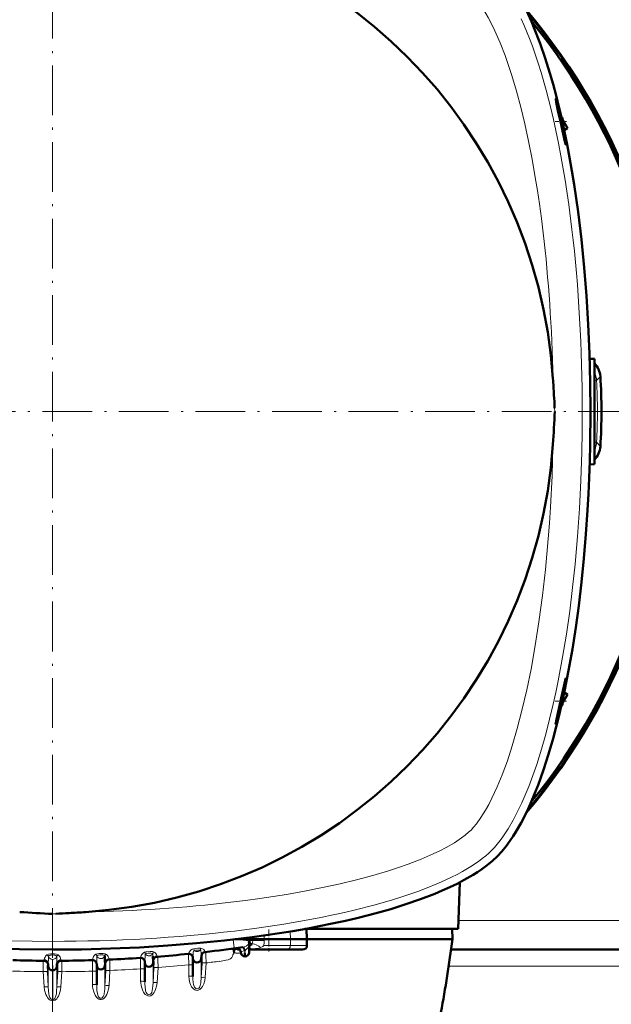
# Model space of a CAD drawing. Extents: x -1768 to 2122, y -1729 to 686.
# Tile 32 of 71: x 389 to 532, y -1387 to -1149. Entities that reach past the tile are written whole.
import ezdxf

# ---------------------------------------------------------------- set-up
doc = ezdxf.new("R2010")
doc.units = 0
doc.linetypes.add('DASHDOT', pattern=[18.5, 12, -3, 0.5, -3])

msp = doc.modelspace()

# ---------------------------------------------------------------- linework, layer by layer
at = {"color": 7, "linetype": 'DASHDOT', "lineweight": 18}
for p, q in [((396.56, -1086.09), (396.56, -1401.18)), ((554.1, -1243.64), (239.01, -1243.64))]:
    msp.add_line(p, q, dxfattribs=at)
at = {"color": 7, "lineweight": 18}
for p, q in [((518.25, -1168.42), (518.25, -1168.91)), ((527.56, -1236.21), (528.02, -1236.18)), ((528.94, -1235.16), (528.02, -1236.18)), ((517.89, -1242.85), (517.93, -1243.63)), ((524.56, -1243.7), (524.56, -1243.58)), ((527.56, -1251.07), (528.02, -1251.1)), ((528.94, -1252.11), (528.02, -1251.1)), ((518.25, -1318.86), (518.25, -1318.36)), ((397.35, -1364.97), (396.56, -1365.01)), ((588.03, -1366.64), (494.63, -1366.64)), ((454.01, -1369.26), (454.05, -1371.14)), ((396.5, -1371.64), (396.62, -1371.64)), ((444.67, -1372.2), (444.57, -1372.15)), ((444.67, -1372.2), (444.72, -1372.21)), ((447.72, -1371.14), (447.71, -1370.22)), ((447.71, -1371.59), (447.72, -1371.49)), ((447.72, -1371.49), (447.72, -1371.14)), ((454.02, -1372.66), (454.05, -1371.14)), ((440.82, -1373.59), (441.75, -1373.56)), ((442.78, -1373), (442.8, -1372.99)), ((443.03, -1373.84), (443.07, -1373.83)), ((443.05, -1374.41), (443.03, -1373.84)), ((443.05, -1374.41), (443.07, -1373.83)), ((444.07, -1373.47), (444.11, -1373.49)), ((444.07, -1373.49), (444.11, -1373.49)), ((444.11, -1373.49), (444.58, -1373.47)), ((447.6, -1372.66), (454.02, -1372.66)), ((454.02, -1372.66), (458.04, -1372.66)), ((395.52, -1377.71), (395.52, -1376.94)), ((397.59, -1377.71), (397.59, -1376.94)), ((406.19, -1376.14), (406.19, -1376.19)), ((409.21, -1377.5), (409.21, -1376.68)), ((409.42, -1376.97), (409.25, -1376.98)), ((409.25, -1376.98), (409.25, -1376.98)), ((417.78, -1375.63), (417.78, -1375.64)), ((420.84, -1376.88), (420.84, -1376.04)), ((420.84, -1376.88), (420.84, -1381.64)), ((420.88, -1376.28), (420.87, -1376.28)), ((421.04, -1376.26), (420.88, -1376.28)), ((430.47, -1375.66), (430.47, -1375.63)), ((432.46, -1375.83), (432.46, -1374.99)), ((432.46, -1375.83), (432.46, -1380.4)), ((432.67, -1376.9), (432.46, -1380.4)), ((432.51, -1375.15), (432.5, -1375.15)), ((432.67, -1375.13), (432.51, -1375.15)), ((433.67, -1376.85), (433.46, -1380.34)), ((437.27, -1376.42), (436.89, -1376.47)), ((394.32, -1378.96), (394.53, -1382.59)), ((395.31, -1379.02), (395.52, -1382.65)), ((395.32, -1377.26), (395.48, -1377.26)), ((395.49, -1377.26), (395.5, -1377.26)), ((395.52, -1377.71), (395.52, -1382.65)), ((396.53, -1385.69), (396.53, -1378.64)), ((396.58, -1385.69), (396.59, -1378.64)), ((397.59, -1377.71), (397.59, -1382.65)), ((397.8, -1379.02), (397.59, -1382.65)), ((397.63, -1377.26), (397.62, -1377.26)), ((397.62, -1377.26), (397.62, -1377.26)), ((397.79, -1377.26), (397.63, -1377.26)), ((398.8, -1378.96), (398.58, -1382.59)), ((406.22, -1382.02), (406.22, -1378.83)), ((409.21, -1377.5), (409.21, -1382.39)), ((409.43, -1378.73), (409.21, -1382.39)), ((410.42, -1378.68), (410.21, -1382.34)), ((417.84, -1381.28), (417.84, -1378.28)), ((421.05, -1378.03), (420.84, -1381.64)), ((422.05, -1377.97), (421.83, -1381.59)), ((429.47, -1380.05), (429.47, -1377.31)), ((596.57, -1377.64), (492.29, -1377.64)), ((433.45, -1380.39), (433.46, -1380.34)), ((396.53, -1385.69), (396.58, -1385.69))]:
    msp.add_line(p, q, dxfattribs=at)
at = {"color": 7, "linetype": 'DASHDOT', "lineweight": 18, "ltscale": 0.070773}
msp.add_line((518.02, -1173.64), (520.85, -1173.64), dxfattribs=at)
at = {"color": 7, "lineweight": 50}
for p, q in [((519.82, -1172.65), (519.53, -1172.63)), ((519.82, -1172.65), (519.82, -1173.9)), ((519.82, -1173.13), (521.03, -1175.24)), ((520.21, -1175.71), (521.03, -1175.24)), ((521.03, -1175.24), (520.22, -1175.75)), ((526.36, -1230.91), (527.56, -1230.96)), ((527.56, -1243.64), (527.56, -1230.96)), ((526.55, -1243.64), (526.56, -1243.64)), ((526.56, -1243.54), (526.56, -1243.64)), ((526.56, -1243.64), (526.56, -1243.74)), ((527.56, -1256.39), (527.56, -1243.64)), ((527.56, -1256.39), (526.35, -1256.45)), ((519.82, -1314.14), (521.03, -1312.04)), ((520.21, -1311.57), (521.03, -1312.04)), ((521.03, -1312.04), (520.22, -1311.52)), ((519.82, -1314.63), (519.53, -1314.65)), ((519.82, -1314.63), (519.82, -1313.38)), ((494.95, -1357.4), (494.56, -1368.65)), ((494.56, -1368.65), (457.53, -1368.65)), ((457.98, -1371.14), (457.94, -1368.65)), ((493.14, -1368.65), (493.21, -1371.14)), ((440.68, -1371.14), (443.31, -1371.14)), ((443.31, -1371.14), (444.16, -1371.14)), ((444.14, -1371.57), (444.05, -1374.32)), ((444.14, -1371.57), (444.16, -1371.14)), ((444.15, -1370.71), (444.16, -1371.14)), ((447.72, -1371.14), (454.05, -1371.14)), ((454.05, -1371.14), (457.98, -1371.14)), ((493.21, -1371.14), (457.98, -1371.14)), ((457.98, -1371.14), (458.04, -1372.66)), ((440.82, -1373.59), (440.35, -1373.52)), ((441.82, -1373.64), (441.27, -1373.64)), ((442.05, -1374.32), (442.04, -1374.23)), ((443.05, -1375.29), (443.05, -1374.41)), ((444.56, -1373.64), (444.07, -1373.64)), ((453.15, -1373.64), (444.56, -1373.64)), ((456.96, -1373.64), (453.15, -1373.64)), ((587.89, -1373.64), (492.87, -1373.64)), ((409.21, -1377.5), (409.25, -1376.98)), ((418.84, -1376.63), (418.84, -1376.81)), ((418.84, -1376.81), (418.84, -1381.4)), ((420.84, -1376.88), (420.88, -1376.28)), ((430.47, -1375.66), (430.47, -1375.76)), ((430.47, -1375.76), (430.47, -1380.17)), ((432.46, -1375.83), (432.51, -1375.15)), ((395.52, -1377.71), (395.49, -1377.26)), ((397.59, -1377.71), (397.62, -1377.26)), ((407.22, -1377.12), (407.22, -1377.43)), ((407.22, -1377.43), (407.22, -1382.15))]:
    msp.add_line(p, q, dxfattribs=at)
at = {"color": 7, "linetype": 'DASHDOT', "lineweight": 18, "ltscale": 0.036058}
msp.add_line((527.68, -1243.64), (526.23, -1243.64), dxfattribs=at)
at = {"color": 7, "linetype": 'DASHDOT', "lineweight": 18, "ltscale": 0.071329}
msp.add_line((518.01, -1313.64), (520.87, -1313.64), dxfattribs=at)
at = {"color": 7, "linetype": 'DASHDOT', "lineweight": 18, "ltscale": 0.131476}
msp.add_line((448.86, -1368.82), (448.86, -1374.08), dxfattribs=at)
at = {"color": 7, "lineweight": 50}
for points in [[(504.04, -1136.16), (505.13, -1137.34), (506.17, -1138.6), (507.14, -1139.92), (507.83, -1140.95), (508.5, -1142), (509.73, -1144.15), (510.65, -1145.9), (511.49, -1147.65), (512.31, -1149.48), (513.06, -1151.26)], [(513.06, -1151.26), (514.4, -1154.73), (515.62, -1158.28), (516.75, -1161.89), (517.52, -1164.59), (518.24, -1167.3), (518.94, -1170.08), (519.59, -1172.86), (520.29, -1176.07)], [(518.25, -1168.42), (518.16, -1168.19), (518.15, -1168.17), (518.15, -1168.17), (518.14, -1168.17), (518.14, -1168.17)], [(518.14, -1168.17), (518.14, -1168.17), (518.14, -1168.18), (518.14, -1168.26), (518.25, -1168.91)], [(518.25, -1168.42), (518.49, -1169.23), (518.81, -1170.39), (519.59, -1173.64)], [(519.29, -1173.64), (518.68, -1170.91), (518.25, -1168.91)], [(520.6, -1179.2), (520.6, -1179.2), (520.59, -1179.19), (520.55, -1179.11), (520.37, -1178.42), (519.79, -1175.86), (519.29, -1173.64)], [(519.59, -1173.64), (520.12, -1176.18), (520.39, -1177.61), (520.59, -1178.96), (520.61, -1179.18), (520.61, -1179.2), (520.6, -1179.2), (520.6, -1179.2), (520.6, -1179.2)], [(520.29, -1176.07), (520.91, -1179.17), (521.5, -1182.31), (522.07, -1185.55), (522.6, -1188.83), (523.54, -1195.41), (524.35, -1202.1), (525.03, -1208.88), (525.58, -1215.74), (526.01, -1222.67), (526.31, -1229.62), (526.5, -1236.61), (526.56, -1243.64)], [(526.56, -1243.64), (526.48, -1251.62), (526.38, -1255.64), (526.24, -1259.64), (526.07, -1263.55), (525.85, -1267.45), (525.45, -1273.32), (524.97, -1279.14), (524.38, -1284.9), (523.71, -1290.6), (522.99, -1295.87), (522.18, -1301.08), (521.28, -1306.19), (520.29, -1311.21)], [(520.6, -1308.07), (520.6, -1308.07), (520.59, -1308.07), (520.59, -1308.08), (520.58, -1308.09), (520.54, -1308.22), (520.26, -1309.32), (519.29, -1313.64)], [(519.59, -1313.64), (520.11, -1311.12), (520.55, -1308.68), (520.61, -1308.14), (520.61, -1308.09), (520.6, -1308.08), (520.6, -1308.07), (520.6, -1308.07), (520.6, -1308.07)], [(520.29, -1311.21), (519.66, -1314.1), (518.98, -1317.02), (518.28, -1319.84), (517.53, -1322.66), (516.42, -1326.46), (515.22, -1330.21), (513.9, -1333.89), (513.06, -1336.02)], [(519.29, -1313.64), (518.32, -1318.05), (518.25, -1318.36)], [(518.25, -1318.86), (518.68, -1317.39), (519.12, -1315.66), (519.59, -1313.64)], [(518.14, -1319.11), (518.14, -1319.11), (518.14, -1319.1), (518.13, -1319.07), (518.16, -1318.84), (518.25, -1318.36)], [(518.25, -1318.86), (518.16, -1319.09), (518.15, -1319.1), (518.15, -1319.11), (518.14, -1319.11), (518.14, -1319.11)], [(513.06, -1336.02), (512.31, -1337.8), (511.49, -1339.62), (510.67, -1341.33), (509.79, -1343.03), (508.54, -1345.21), (507.87, -1346.27), (507.17, -1347.31), (506.19, -1348.65), (505.15, -1349.93), (504.04, -1351.12)], [(504.04, -1351.12), (502.86, -1352.22), (501.6, -1353.25), (500.27, -1354.22), (499.25, -1354.91), (498.2, -1355.58), (496.04, -1356.82), (494.3, -1357.73), (492.54, -1358.58), (490.72, -1359.39), (488.94, -1360.14)], [(488.94, -1360.14), (485.47, -1361.48), (481.92, -1362.7), (478.31, -1363.83), (475.61, -1364.6), (472.89, -1365.33), (470.11, -1366.02), (467.34, -1366.67), (464.13, -1367.37)], [(396.56, -1373.64), (388.57, -1373.56), (384.56, -1373.46), (380.56, -1373.32), (376.64, -1373.15), (372.75, -1372.93), (366.88, -1372.54), (361.06, -1372.05), (355.3, -1371.47), (349.6, -1370.79), (344.32, -1370.07), (339.12, -1369.26), (334, -1368.36), (328.99, -1367.37)], [(464.13, -1367.37), (461.02, -1367.99), (457.88, -1368.58), (454.64, -1369.15), (451.37, -1369.68), (444.79, -1370.62), (438.1, -1371.43), (431.31, -1372.11), (424.45, -1372.67), (417.53, -1373.09), (410.57, -1373.4), (403.58, -1373.58), (396.56, -1373.64)], [(444.16, -1371.14), (444.16, -1371.14), (444.59, -1371.13), (447.72, -1371.14)], [(439.8, -1373.43), (440.15, -1373.46), (440.35, -1373.52)], [(440.35, -1373.52), (440.35, -1373.63), (440.38, -1373.88), (440.44, -1374.38)], [(409.21, -1376.68), (409.18, -1375.6), (409.17, -1375.26), (409.16, -1375.14)]]:
    msp.add_lwpolyline(points, dxfattribs=at)
at = {"color": 7, "lineweight": 18}
for points in [[(515.12, -1200.52), (514.68, -1197.02), (514.21, -1193.53), (513.73, -1190.31), (513.21, -1187.11), (512.44, -1182.72), (511.58, -1178.39), (510.65, -1174.13), (509.69, -1170.15), (508.65, -1166.27), (507.52, -1162.48), (506.73, -1160.05), (505.9, -1157.68), (504.71, -1154.6), (503.45, -1151.69), (502.67, -1150.05), (501.86, -1148.5), (500.73, -1146.54), (499.59, -1144.81), (498.89, -1143.89), (498.22, -1143.09), (497.68, -1142.52)], [(522.07, -1199.7), (521.29, -1193.69), (520.41, -1187.75), (519.4, -1181.88), (518.81, -1178.83), (518.19, -1175.81), (517.6, -1173.1), (516.97, -1170.42), (515.84, -1166.02), (514.62, -1161.73), (513.92, -1159.49), (513.19, -1157.3), (512.52, -1155.4), (511.82, -1153.54), (510.53, -1150.38), (509.81, -1148.77)], [(502.63, -1349.71), (503.32, -1348.98), (504.01, -1348.19), (504.69, -1347.32), (505.37, -1346.41), (506.66, -1344.45), (507.89, -1342.34), (508.95, -1340.31), (509.97, -1338.17), (510.93, -1335.96), (511.62, -1334.24), (512.29, -1332.49), (513.55, -1328.9), (514.72, -1325.19), (515.74, -1321.63), (516.68, -1318.01), (517.56, -1314.32), (518.18, -1311.53), (518.76, -1308.7), (519.83, -1302.98), (520.73, -1297.44), (521.53, -1291.85), (522.23, -1286.2), (522.83, -1280.52), (523.41, -1273.81), (523.87, -1267.06), (524.22, -1260.29), (524.44, -1253.5), (524.53, -1248.6), (524.56, -1243.7)], [(497.68, -1344.76), (498.31, -1344.08), (498.98, -1343.28), (500.08, -1341.74), (501.19, -1339.97), (501.98, -1338.56), (502.75, -1337.06), (504.01, -1334.34), (505.2, -1331.44), (506.47, -1328.01), (507.64, -1324.43), (508.87, -1320.21), (510, -1315.88), (511.15, -1310.92), (512.19, -1305.86), (513.21, -1300.19), (514.11, -1294.43), (514.95, -1288.14), (515.67, -1281.79), (516.03, -1278.11), (516.35, -1274.42), (516.63, -1270.6), (516.88, -1266.76), (517.26, -1259.18), (517.48, -1251.59)], [(439.67, -1362.2), (443.18, -1361.76), (446.66, -1361.29), (449.89, -1360.81), (453.09, -1360.29), (457.47, -1359.52), (461.8, -1358.67), (466.06, -1357.73), (470.04, -1356.77), (473.93, -1355.73), (477.71, -1354.6), (480.15, -1353.81), (482.52, -1352.98), (485.6, -1351.79), (488.51, -1350.53), (490.14, -1349.75), (491.69, -1348.95), (493.65, -1347.81), (495.38, -1346.67), (496.3, -1345.97), (497.1, -1345.3), (497.68, -1344.76)], [(440.5, -1369.15), (446.5, -1368.38), (452.44, -1367.49), (458.31, -1366.48), (461.36, -1365.89), (464.38, -1365.27), (467.09, -1364.68), (469.78, -1364.05), (474.17, -1362.92), (478.46, -1361.7), (480.7, -1361), (482.9, -1360.27), (484.8, -1359.6), (486.66, -1358.9), (489.82, -1357.61), (491.43, -1356.89), (492.99, -1356.15), (494.35, -1355.46), (495.66, -1354.75), (497.65, -1353.57), (499.5, -1352.33), (500.4, -1351.66), (501.25, -1350.97), (501.96, -1350.34), (502.63, -1349.71)], [(361.17, -1372.06), (367.81, -1372.66), (372.2, -1372.99), (376.53, -1373.25), (380.88, -1373.46), (385.18, -1373.6), (389.5, -1373.69), (393.73, -1373.72), (396.56, -1373.7)], [(386.69, -1371.52), (391.59, -1371.61), (396.5, -1371.64)], [(431.94, -1372.06), (425.31, -1372.66), (420.91, -1372.99), (416.59, -1373.25), (412.24, -1373.46), (407.93, -1373.6), (403.61, -1373.69), (399.38, -1373.72), (396.56, -1373.7)], [(440.17, -1371.2), (440.38, -1372.6), (440.46, -1373.13), (440.5, -1373.32), (440.51, -1373.33), (440.51, -1373.33)], [(443.34, -1371.47), (441.89, -1371.29), (441.05, -1371.22), (440.36, -1371.18)], [(442.8, -1372.99), (443.32, -1372.8), (443.72, -1372.52), (443.98, -1372.2), (444.02, -1372.1)], [(443.07, -1373.83), (443.43, -1373.54), (443.72, -1373.17), (443.88, -1372.85), (444, -1372.52), (444.1, -1372.03), (444.12, -1371.76)], [(444.14, -1371.57), (444.14, -1371.57), (444.14, -1371.57), (444.13, -1371.58), (444.1, -1371.58), (443.74, -1371.53), (443.34, -1371.47)], [(444.1, -1372.84), (444.13, -1372.64), (444.23, -1372.45), (444.38, -1372.28), (444.57, -1372.15)], [(444.1, -1372.79), (444.18, -1372.6), (444.3, -1372.43), (444.47, -1372.3), (444.67, -1372.2)], [(444.11, -1372.76), (444.46, -1372.66), (444.6, -1372.59), (444.68, -1372.5), (444.72, -1372.4), (444.72, -1372.3), (444.67, -1372.2)], [(444.14, -1371.57), (444.14, -1371.57), (444.16, -1371.75), (444.22, -1371.87), (444.38, -1372.04), (444.57, -1372.15)], [(444.72, -1372.21), (444.82, -1372.06), (444.88, -1371.89), (444.94, -1371.42)], [(444.72, -1372.21), (445.03, -1372.24), (445.34, -1372.31), (445.76, -1372.47), (446.39, -1372.82), (446.81, -1373.13)], [(395.21, -1374.9), (395.57, -1374.74), (396.12, -1374.64), (396.56, -1374.62)], [(397.91, -1374.9), (397.54, -1374.74), (396.99, -1374.64), (396.56, -1374.62)], [(407, -1374.77), (407.44, -1374.63), (407.82, -1374.56), (408.22, -1374.54), (408.77, -1374.55), (409.25, -1374.64), (409.46, -1374.72)], [(418.79, -1374.29), (418.56, -1374.39), (418.36, -1374.55), (418.14, -1374.8), (417.98, -1375.07), (417.87, -1375.31), (417.78, -1375.63)], [(420.95, -1374.18), (420.68, -1374.13), (420.11, -1374.1), (419.41, -1374.15), (419.09, -1374.21), (418.79, -1374.29)], [(419, -1374.71), (418.96, -1374.75), (418.94, -1374.79), (418.92, -1374.9), (418.91, -1375.13)], [(419.67, -1374.51), (419.31, -1374.58), (419.04, -1374.69), (419, -1374.71)], [(420.74, -1374.61), (420.63, -1374.55), (420.3, -1374.49), (419.98, -1374.48)], [(420.81, -1375.24), (420.8, -1374.93), (420.78, -1374.71), (420.76, -1374.64), (420.74, -1374.61)], [(421.77, -1375.17), (421.73, -1375.01), (421.66, -1374.81), (421.49, -1374.56), (421.26, -1374.33), (420.95, -1374.18)], [(430.68, -1373.43), (430.31, -1373.55), (429.99, -1373.77), (429.8, -1373.96), (429.65, -1374.16), (429.4, -1374.59), (429.37, -1374.66), (429.37, -1374.66), (429.37, -1374.67)], [(429.37, -1374.67), (429.37, -1374.67), (429.38, -1374.94), (429.47, -1377.31)], [(430.83, -1373.9), (430.7, -1373.94), (430.62, -1374.03), (430.57, -1374.24)], [(432.33, -1373.29), (431.69, -1373.29), (431.17, -1373.34), (430.68, -1373.43)], [(432.24, -1373.76), (431.94, -1373.74), (431.57, -1373.75), (431.17, -1373.81), (430.83, -1373.9)], [(432.46, -1374.99), (432.44, -1374.44), (432.4, -1373.95), (432.37, -1373.82), (432.34, -1373.78), (432.31, -1373.77), (432.24, -1373.76)], [(433.36, -1374.11), (433.27, -1373.87), (433.09, -1373.63), (432.83, -1373.43), (432.59, -1373.33), (432.33, -1373.29)], [(432.46, -1374.99), (432.5, -1374.8), (432.58, -1374.61), (432.7, -1374.45), (432.85, -1374.31), (433.03, -1374.21), (433.36, -1374.11)], [(433.36, -1374.11), (433.37, -1374.22), (433.38, -1374.23), (433.38, -1374.23), (433.38, -1374.23), (433.38, -1374.23)], [(433.55, -1374.21), (433.55, -1374.21), (433.55, -1374.21), (433.56, -1374.22), (433.56, -1374.23), (433.59, -1374.4), (433.63, -1375.04), (433.67, -1376.85)], [(440.44, -1374.38), (440.28, -1374.64), (440.15, -1374.92), (440.02, -1375.2)], [(442.84, -1373.91), (442.3, -1374.08), (442.12, -1374.16), (442.07, -1374.2), (442.05, -1374.21), (442.04, -1374.23), (442.04, -1374.23)], [(442.84, -1373.91), (442.7, -1373.33), (442.61, -1373.13), (442.56, -1373.07), (442.54, -1373.06), (442.51, -1373.05)], [(443.03, -1373.84), (442.81, -1373.1), (442.78, -1373.01), (442.78, -1373)], [(443.07, -1373.83), (442.84, -1373.09), (442.81, -1373.01), (442.8, -1372.99)], [(444.58, -1373.47), (445.6, -1373.39), (446.4, -1373.25), (446.81, -1373.13)], [(446.81, -1373.13), (447.23, -1372.96), (447.38, -1372.86), (447.6, -1372.66)], [(394.33, -1376.33), (394.33, -1376.33), (394.33, -1376.33), (394.33, -1376.34), (394.32, -1376.35), (394.3, -1376.54), (394.29, -1377.94), (394.32, -1378.96)], [(394.53, -1376.09), (394.51, -1376.3), (394.51, -1376.33), (394.51, -1376.33), (394.5, -1376.33)], [(394.53, -1376.09), (394.63, -1375.68), (394.74, -1375.43), (394.86, -1375.23), (395.02, -1375.05), (395.21, -1374.9)], [(395.52, -1376.94), (395.45, -1376.68), (395.3, -1376.44), (395.09, -1376.26), (394.82, -1376.14), (394.53, -1376.09)], [(395.52, -1376.94), (395.5, -1377.25), (395.5, -1377.26), (395.5, -1377.26), (395.5, -1377.26)], [(395.52, -1376.94), (395.55, -1375.93), (395.56, -1375.42), (395.57, -1375.31)], [(395.57, -1375.31), (395.66, -1375.14), (395.73, -1375.09), (395.92, -1375.01), (396.23, -1374.94), (396.56, -1374.92)], [(396.53, -1378.64), (396.54, -1376.27), (396.56, -1376)], [(397.55, -1375.31), (397.46, -1375.14), (397.38, -1375.09), (397.2, -1375.01), (396.89, -1374.94), (396.56, -1374.92)], [(396.59, -1378.64), (396.57, -1376.27), (396.56, -1376)], [(397.59, -1376.94), (397.56, -1375.93), (397.55, -1375.42), (397.55, -1375.31)], [(397.59, -1376.94), (397.66, -1376.68), (397.81, -1376.44), (398.03, -1376.26), (398.29, -1376.14), (398.58, -1376.09)], [(397.59, -1376.94), (397.61, -1377.25), (397.62, -1377.26), (397.62, -1377.26), (397.62, -1377.26)], [(398.58, -1376.09), (398.49, -1375.68), (398.37, -1375.43), (398.25, -1375.23), (398.1, -1375.05), (397.91, -1374.9)], [(398.58, -1376.09), (398.6, -1376.3), (398.61, -1376.33), (398.61, -1376.33), (398.61, -1376.33)], [(398.78, -1376.33), (398.78, -1376.33), (398.78, -1376.33), (398.79, -1376.34), (398.79, -1376.35), (398.81, -1376.54), (398.82, -1377.94), (398.8, -1378.96)], [(406.19, -1376.14), (406.26, -1375.78), (406.34, -1375.54), (406.48, -1375.28), (406.69, -1375), (407, -1374.77)], [(407.22, -1377.12), (407.19, -1376.89), (407.1, -1376.67), (406.97, -1376.48), (406.79, -1376.32), (406.58, -1376.21), (406.19, -1376.14)], [(407.24, -1376.26), (407.26, -1375.56), (407.27, -1375.28), (407.29, -1375.18)], [(407.29, -1375.18), (407.36, -1375.09), (407.59, -1374.96), (407.65, -1374.95)], [(407.65, -1374.95), (408.01, -1374.88), (408.42, -1374.86), (408.7, -1374.89), (408.93, -1374.95), (409.07, -1375.02), (409.16, -1375.14)], [(409.21, -1376.68), (409.26, -1376.49), (409.34, -1376.3), (409.47, -1376.14), (409.64, -1376.01), (409.83, -1375.91), (410.18, -1375.83)], [(409.21, -1376.68), (409.24, -1376.94), (409.24, -1376.97), (409.24, -1376.98), (409.25, -1376.98), (409.25, -1376.98)], [(409.42, -1376.97), (409.42, -1376.97), (409.42, -1376.97), (409.43, -1376.98), (409.43, -1377), (409.46, -1377.22), (409.44, -1378.43), (409.43, -1378.73)], [(410.18, -1375.83), (410.13, -1375.61), (410.03, -1375.34), (409.86, -1375.06), (409.62, -1374.82), (409.46, -1374.72)], [(410.18, -1375.83), (410.19, -1376.02), (410.2, -1376.05), (410.2, -1376.05), (410.2, -1376.05)], [(410.37, -1376.04), (410.37, -1376.04), (410.38, -1376.04), (410.38, -1376.05), (410.39, -1376.07), (410.41, -1376.25), (410.43, -1376.92), (410.42, -1378.68)], [(418.91, -1375.13), (418.85, -1376.37), (418.84, -1376.63)], [(420.84, -1376.04), (420.88, -1375.84), (420.96, -1375.66), (421.09, -1375.49), (421.25, -1375.36), (421.43, -1375.26), (421.77, -1375.17)], [(420.84, -1376.04), (420.86, -1376.25), (420.87, -1376.27), (420.87, -1376.28), (420.87, -1376.28)], [(421.04, -1376.26), (421.05, -1376.26), (421.05, -1376.27), (421.06, -1376.28), (421.06, -1376.3), (421.09, -1376.66), (421.05, -1378.03)], [(421.77, -1375.17), (421.79, -1375.33), (421.79, -1375.34), (421.79, -1375.35), (421.79, -1375.35), (421.79, -1375.35)], [(421.96, -1375.34), (421.96, -1375.34), (421.97, -1375.34), (421.97, -1375.34), (421.98, -1375.36), (422, -1375.51), (422.03, -1376.13), (422.05, -1377.97)], [(432.46, -1374.99), (432.49, -1375.13), (432.49, -1375.15), (432.5, -1375.15), (432.5, -1375.15), (432.5, -1375.15)], [(432.67, -1375.13), (432.67, -1375.14), (432.67, -1375.14), (432.68, -1375.14), (432.69, -1375.17), (432.71, -1375.48), (432.67, -1376.9)], [(432.67, -1376.9), (432.68, -1376.9), (432.7, -1376.88), (432.84, -1376.86), (433.08, -1376.84), (433.67, -1376.85)], [(440.02, -1375.2), (439.84, -1375.57), (439.7, -1375.74), (439.52, -1375.88), (439.32, -1375.97), (438.97, -1376.09), (438.45, -1376.21), (437.27, -1376.42)], [(395.31, -1379.02), (395.29, -1379), (395.2, -1378.98), (395.05, -1378.96), (394.32, -1378.96)], [(395.32, -1377.26), (395.32, -1377.26), (395.32, -1377.26), (395.31, -1377.27), (395.31, -1377.3), (395.28, -1377.59), (395.31, -1379.02)], [(397.79, -1377.26), (397.79, -1377.26), (397.8, -1377.26), (397.8, -1377.27), (397.81, -1377.3), (397.83, -1377.59), (397.8, -1379.02)], [(397.8, -1379.02), (397.82, -1379), (397.91, -1378.98), (398.06, -1378.96), (398.8, -1378.96)], [(409.43, -1378.73), (409.45, -1378.71), (409.54, -1378.69), (409.69, -1378.67), (410.42, -1378.68)], [(421.05, -1378.03), (421.06, -1378.02), (421.07, -1378.01), (421.16, -1377.99), (421.31, -1377.97), (422.05, -1377.97)], [(417.84, -1381.28), (417.85, -1381.64), (417.94, -1382.28), (418.09, -1382.91), (418.34, -1383.57), (418.5, -1383.89), (418.7, -1384.19), (418.94, -1384.45), (419.22, -1384.67), (419.55, -1384.82), (419.91, -1384.85), (420.27, -1384.77), (420.61, -1384.57), (420.89, -1384.3), (421.12, -1383.99), (421.3, -1383.66), (421.46, -1383.31), (421.7, -1382.5), (421.83, -1381.63), (421.83, -1381.59)], [(418.84, -1381.4), (418.85, -1381.71), (418.92, -1382.83), (418.99, -1383.35), (419.04, -1383.61), (419.17, -1383.98), (419.31, -1384.23), (419.5, -1384.42), (419.67, -1384.51), (419.85, -1384.54), (420.05, -1384.5), (420.23, -1384.39), (420.39, -1384.2), (420.52, -1383.97), (420.66, -1383.5), (420.74, -1383.07), (420.81, -1382.38), (420.84, -1381.64)], [(420.84, -1381.64), (420.86, -1381.63), (420.95, -1381.6), (421.1, -1381.59), (421.83, -1381.59)], [(429.47, -1380.05), (429.53, -1380.87), (429.72, -1381.66), (429.98, -1382.29), (430.15, -1382.6), (430.36, -1382.88), (430.53, -1383.07), (430.73, -1383.23), (430.96, -1383.36), (431.2, -1383.45), (431.57, -1383.48), (431.93, -1383.38), (432.14, -1383.27), (432.33, -1383.13), (432.58, -1382.87), (432.79, -1382.58), (432.98, -1382.23), (433.14, -1381.87), (433.36, -1381.1), (433.45, -1380.39)], [(430.47, -1380.17), (430.48, -1380.78), (430.56, -1381.61), (430.63, -1382.04), (430.75, -1382.47), (430.84, -1382.67), (430.99, -1382.89), (431.18, -1383.05), (431.35, -1383.12), (431.52, -1383.13), (431.72, -1383.07), (431.89, -1382.95), (432.03, -1382.78), (432.14, -1382.59), (432.25, -1382.26), (432.31, -1382.03), (432.38, -1381.57), (432.46, -1380.4)], [(432.46, -1380.39), (432.49, -1380.38), (432.57, -1380.36), (432.73, -1380.34), (433.1, -1380.33), (433.46, -1380.34)], [(395.83, -1385.74), (395.56, -1385.5), (395.34, -1385.23), (395.16, -1384.92), (394.95, -1384.49), (394.77, -1383.95), (394.63, -1383.4), (394.53, -1382.59)], [(395.52, -1382.65), (395.5, -1382.63), (395.41, -1382.61), (395.23, -1382.59), (394.53, -1382.59)], [(396.53, -1385.69), (396.36, -1385.67), (396.2, -1385.59), (396.04, -1385.43), (395.91, -1385.24), (395.81, -1385.02), (395.74, -1384.79), (395.64, -1384.31), (395.57, -1383.61), (395.52, -1382.65)], [(396.58, -1385.69), (396.75, -1385.67), (396.91, -1385.59), (397.08, -1385.43), (397.21, -1385.24), (397.3, -1385.02), (397.38, -1384.79), (397.47, -1384.31), (397.54, -1383.61), (397.59, -1382.65)], [(397.29, -1385.74), (397.55, -1385.5), (397.77, -1385.23), (397.95, -1384.92), (398.16, -1384.49), (398.35, -1383.95), (398.48, -1383.4), (398.58, -1382.59)], [(397.59, -1382.65), (397.61, -1382.63), (397.7, -1382.61), (397.89, -1382.59), (398.58, -1382.59)], [(410.21, -1382.34), (410.09, -1383.19), (409.86, -1384.02), (409.68, -1384.46), (409.44, -1384.89), (409.13, -1385.27), (408.93, -1385.45), (408.7, -1385.59), (408.33, -1385.69), (407.94, -1385.66), (407.73, -1385.58), (407.53, -1385.47), (407.2, -1385.16), (407, -1384.89), (406.83, -1384.61), (406.65, -1384.22), (406.5, -1383.82), (406.3, -1383), (406.24, -1382.51), (406.22, -1382.02)], [(409.21, -1382.39), (409.19, -1383.08), (409.13, -1383.78), (409.05, -1384.26), (409, -1384.5), (408.88, -1384.84), (408.8, -1385), (408.64, -1385.21), (408.48, -1385.33), (408.29, -1385.4), (408.13, -1385.39), (407.97, -1385.34), (407.79, -1385.21), (407.64, -1385.02), (407.47, -1384.63), (407.38, -1384.27), (407.28, -1383.54), (407.23, -1382.84), (407.22, -1382.15)], [(409.21, -1382.39), (409.23, -1382.39), (409.27, -1382.37), (409.49, -1382.34), (409.72, -1382.33), (410.21, -1382.34)], [(396.56, -1385.98), (396.25, -1385.95), (395.96, -1385.83), (395.83, -1385.74)], [(396.56, -1385.98), (396.87, -1385.95), (397.15, -1385.83), (397.29, -1385.74)]]:
    msp.add_lwpolyline(points, dxfattribs=at)
at = {"color": 7, "lineweight": 50}
for centre, radius, start, end in [((396.56, -1243.64), 121.19, 3.7606, 86.2399), ((396.57, -1243.65), 150, 319.7455, 40.2433), ((396.56, -1243.64), 149.8, 320.0534, 39.9467), ((396.56, -1243.64), 149.27, 320.8074, 39.1926), ((523.95, -1235.48), 5, 3.6559, 43.8187), ((124.58, -1261.52), 393.76, 3.1811, 3.7608), ((396.56, -1243.64), 132.65, 356.3371, 3.6629), ((138.13, -1260.8), 380.19, 2.7063, 3.1862), ((125.57, -1225.82), 392.76, 356.2384, 357.4001), ((121.07, -1243.64), 405.49, 0.0142, 0.1554), ((121.07, -1243.64), 405.49, 359.8446, 359.9858), ((396.56, -1243.64), 121.19, 273.7606, 356.2397), ((523.95, -1251.79), 5, 316.1815, 356.3442), ((414.38, -972.65), 392.76, 266.2384, 267.4001), ((379.4, -985.21), 380.19, 272.7063, 273.1862), ((378.68, -971.66), 393.76, 273.1811, 273.7608), ((442.64, -1371.51), 1.5, 337.0718, 358), ((442.65, -1371.52), 1.5, 337.0607, 350.6418), ((442.64, -1371.51), 1.5, 340.3759, 357.9996), ((442.64, -1371.51), 1.5, 344.6608, 351.0227), ((442.64, -1371.51), 1.5, 350.6317, 358.0007), ((442.64, -1371.51), 1.5, 351.024, 357.9999), ((170.92, -1329.24), 325, 349.4417, 352.5926), ((396.56, -1053.64), 322.7, 274.4852, 275.8354), ((429.47, -1375.66), 1, 360, 95.8352), ((433.51, -1375.22), 1, 96.555, 175.9999), ((396.56, -1053.64), 322.7, 276.5526, 278.1871), ((441.04, -1374.27), 1, 2, 97.8994), ((443.05, -1374.29), 1, 182, 358), ((444.29, -1372.83), 0.194, 132.4606, 169.1918), ((444.37, -1372.85), 0.272, 167.1892, 177.6096), ((396.56, -1053.64), 322.7, 268.2899, 269.6357), ((394.5, -1377.33), 1, 4, 89.6352), ((398.62, -1377.33), 1, 90.3649, 176), ((398.62, -1377.33), 1, 99.2746, 175.9601), ((396.56, -1053.64), 322.7, 270.3643, 271.7101), ((406.22, -1377.19), 1, 0, 91.7101), ((410.25, -1377.05), 1, 92.4242, 176), ((396.56, -1053.64), 322.7, 272.4233, 273.7702), ((417.84, -1376.64), 1, 359.9996, 93.7702), ((419.84, -1376.81), 1, 180.005, 355.9948), ((384.64, -1377.01), 36.21, 1.5382, 2.8036), ((421.88, -1376.35), 1, 94.4866, 176), ((431.47, -1375.76), 1, 180.005, 355.9948), ((396.52, -1377.64), 1, 184, 270.3333), ((396.56, -1383.64), 5, 89.6667, 90.3333), ((396.59, -1377.64), 1, 269.6667, 356), ((408.22, -1377.43), 1, 180, 356)]:
    msp.add_arc(centre, radius, start, end, dxfattribs=at)
at = {"color": 7, "lineweight": 18}
for centre, radius, start, end in [((523.03, -1236.46), 5, 3.2666, 25.0324), ((396.56, -1243.64), 131.67, 356.7526, 3.2474), ((523.03, -1250.81), 5, 334.9691, 356.7333), ((444.56, -1443.65), 72.23, 87.4969, 89.6971), ((440.99, -1371.44), 6.73, 349.5401, 358.7194), ((415.33, -1376.32), 4, 23.6115, 30.3648), ((419.84, -1374.17), 1, 212.7217, 333.7162), ((420.1, -1378.08), 3.6, 91.835, 96.7822), ((423.83, -1375.83), 3.32, 150.2157, 158.5415), ((429.47, -1375.66), 1, 1.7192, 95.7754), ((442.1, -1375.5), 11.6, 173.7733, 176.9018), ((424.79, -1375.57), 6.27, 15.5443, 20.0177), ((431.47, -1373.13), 1, 230.1651, 320.5371), ((437.17, -1374.49), 4.98, 166.0253, 171.6212), ((433.5, -1375.22), 1, 96.5858, 175.9924), ((433.67, -1375.2), 1, 96.6392, 176.0376), ((441.28, -1371.87), 2.65, 251.6539, 287.0902), ((441.26, -1371.7), 1.94, 256.7022, 270.2), ((442.12, -1370.36), 2.72, 278.2234, 283.9067), ((442.55, -1372.89), 1.06, 285.8336, 296.5354), ((443.04, -1375.51), 2.55, 52.8626, 65.8801), ((394.33, -1377.33), 1, 3.9799, 89.5291), ((394.5, -1377.33), 1, 4.0326, 89.5975), ((393.38, -1376.89), 2.7, 35.9185, 47.4715), ((396.52, -1375), 1, 197.5404, 272.0033), ((396.59, -1375), 1, 267.9967, 342.4596), ((399.73, -1376.89), 2.7, 132.5286, 144.0815), ((398.62, -1377.33), 1, 90.4025, 175.9674), ((398.79, -1377.33), 1, 90.4709, 176.0201), ((-167.8, -1383.82), 574.04, 0.49828, 0.76128), ((404.68, -1376.79), 3.08, 31.7241, 41.0233), ((431.23, -1377.39), 24.01, 177.2944, 179.3694), ((408.22, -1374.8), 1, 202.2819, 340.1682), ((411.57, -1376.61), 2.83, 138.2481, 148.6581), ((410.24, -1377.05), 1, 92.458, 175.9736), ((410.42, -1377.04), 1, 92.5237, 176.0278), ((417.84, -1376.63), 1, 0.1442, 93.7146), ((156.94, -1383.27), 260.95, 1.097, 1.6761), ((421.87, -1376.35), 1, 94.5182, 175.981), ((422.04, -1376.33), 1, 94.5788, 176.0337), ((449.88, -1376.57), 19.44, 174.9839, 177.2218), ((396.55, -1053.24), 325.73, 276.5424, 277.1126), ((396.56, -1053.27), 325.7, 268.3004, 269.6061), ((398.9, -1385.65), 2.37, 180.966, 188.0005), ((394.21, -1385.65), 2.37, 351.9995, 359.034)]:
    msp.add_arc(centre, radius, start, end, dxfattribs=at)
for centre, major_axis, ratio, start_param, end_param in [((481.31, -1250.52), (-2.23, -121.11), 0.298785, 1.699069, 2.001867), ((494.33, -1243.55), (0.03, -110.45), 0.27377, 1.570498, 1.979068), ((389.67, -1328.39), (121.11, -2.23), 0.298785, 4.840661, 5.14346), ((396.64, -1341.41), (110.45, 0.03), 0.27377, 4.71209, 5.12066), ((447.14, -1371.56), (2.99, -0.1), 0.033432, 2.3959, 3.141606), ((444.56, -1372.64), (0, -1), 0.866025, 5.732186, 6.283185), ((453.15, -1372.64), (0, -1), 0.866025, 0, 1.544616), ((396.56, -1058.11), (323.28, 0), 0.992546, 4.719315, 4.742275), ((406.22, -1378.95), (1, 0), 0.121869, 0.034029, 1.570796), ((396.56, -1058.09), (323.29, 0), 0.992546, 4.755296, 4.778277), ((417.84, -1378.4), (1, 0), 0.121869, 0.033602, 1.570796), ((396.55, -1058.05), (323.33, 0), 0.992546, 4.791318, 4.814361), ((429.47, -1377.43), (1, 0), 0.121869, 0.042592, 1.570796), ((417.84, -1381.4), (1, 0), 0.121869, 0, 1.570797), ((429.47, -1380.17), (1, 0), 0.121869, 0, 1.570796), ((406.22, -1382.15), (1, 0), 0.121869, 0, 1.570796)]:
    msp.add_ellipse(centre, major_axis=major_axis, ratio=ratio, start_param=start_param, end_param=end_param, dxfattribs=at)
at = {"color": 7, "lineweight": 50}
msp.add_ellipse((456.88, -1372.64), major_axis=(1.14, -0.23), ratio=0.853683, start_param=4.943675, end_param=6.488291, dxfattribs=at)

doc.saveas('drawing.dxf')
